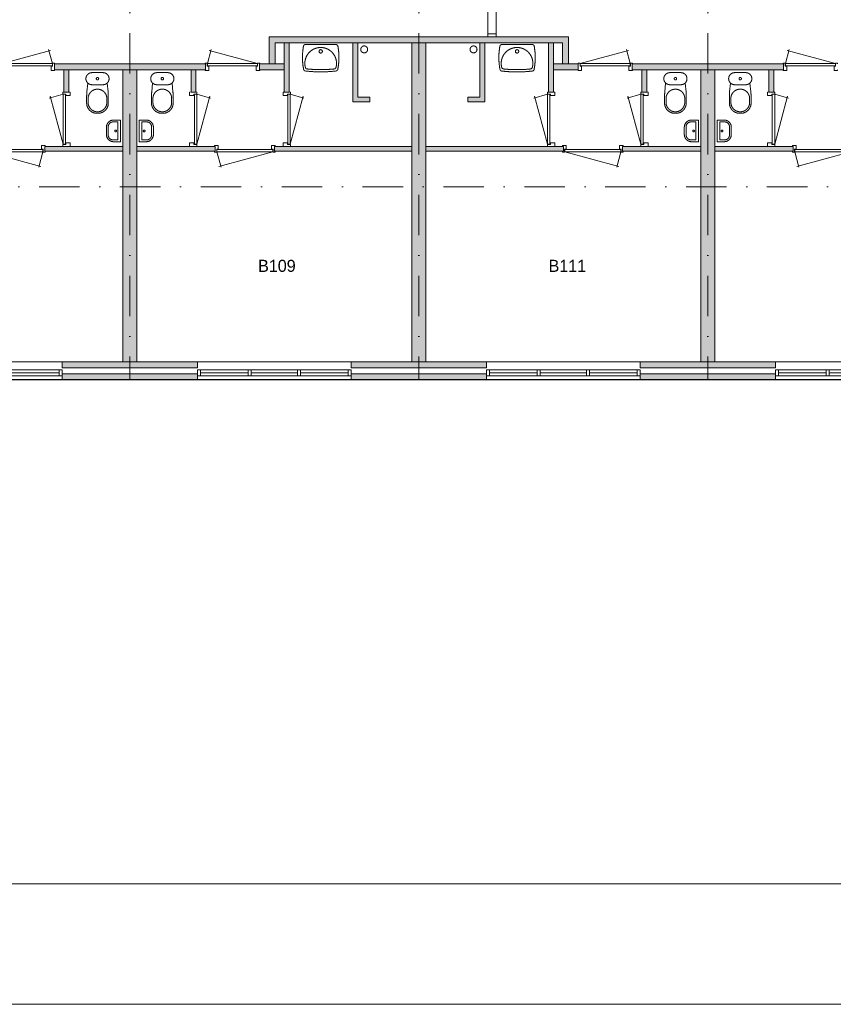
# Model space of a CAD drawing. Header units: millimetres. Extents: x 2152 to 87219, y -6247 to 53124.
# Tile 7 of 19: x 19903 to 33419, y -6247 to 10110. Entities that reach past the tile are written whole.
import ezdxf
from ezdxf.enums import TextEntityAlignment as Align
from ezdxf.xclip import XClip

# ---------------------------------------------------------------- set-up
doc = ezdxf.new("R2010")
doc.units = ezdxf.units.MM
doc.header["$PDMODE"] = 3
doc.header["$PDSIZE"] = 1
doc.linetypes.add('DGN4', pattern=[1343.35376, 671.67688, -335.83844, 0, -335.83844])
for name, color, linetype in [('1', 7, 'Continuous'), ('16', 7, 'Continuous'), ('17', 7, 'Continuous'), ('30', 7, 'Continuous'), ('31', 7, 'Continuous'), ('32', 7, 'Continuous'), ('33', 7, 'Continuous'), ('40', 7, 'Continuous'), ('48', 7, 'Continuous'), ('56', 7, 'Continuous'), ('58', 7, 'Continuous'), ('62', 7, 'Continuous')]:
    doc.layers.add(name, color=color, linetype=linetype)
doc.styles.add('dgn003', font='dgn003.shx')
doc.styles.get("Standard").update_dxf_attribs({"font": 'arial.ttf'})
doc.dimstyles.get("Standard").update_dxf_attribs({"dimtxt": 0.18, "dimasz": 0.18, "dimexe": 0.18, "dimexo": 0.0625, "dimgap": 0.09, "dimtad": 0, "dimtih": 1, "dimtoh": 1, "dimdec": 4, "dimzin": 0, "dimdsep": 46, "dimtxsty": 'Standard', "dimcen": 0.09, "dimadec": 0, "dimazin": 0, "dimtfac": 1, "dimtdec": 4, "dimtofl": 0, "dimtmove": 0, "dimatfit": 3, "dimfxl": 1, "dimtolj": 1, "dimtzin": 0, "dimarcsym": 0})

# ---------------------------------------------------------------- blocks, each defined once
blk = doc.blocks.new('A1')
at = {"layer": '1', "color": 1, "linetype": 'Continuous', "lineweight": 0}
blk.add_line((0, 0), (84100, 0), dxfattribs=at)
at = {"layer": '1', "color": 5, "linetype": 'Continuous', "lineweight": 0, "flags": 128}
blk.add_lwpolyline([(1000, 1000), (83100, 1000), (83100, 58400), (1000, 58400), (1000, 1000)], dxfattribs=at)
blk = doc.blocks.new('AnonymousCell56')
at = {"color": 1, "linetype": 'Continuous', "lineweight": 0}
blk.add_blockref('A1', (-42050, -29700), dxfattribs=at)
blk = doc.blocks.new('50E03_329_E01 - Default')
at = {"color": 1, "linetype": 'Continuous', "lineweight": 0}
blk.add_blockref('AnonymousCell56', (42050, 29700), dxfattribs=at)
blk = doc.blocks.new('CLOS022')
at = {"layer": '40', "color": 7, "linetype": 'Continuous', "lineweight": 0}
for p, q in [((-92, -220), (92, -220)), ((-155, -528), (-155, -436)), ((155, -528), (155, -436)), ((-1, -670), (1, -670))]:
    blk.add_line(p, q, dxfattribs=at)
at = {"layer": '40', "color": 7, "linetype": 'Continuous', "lineweight": 0, "flags": 128}
for points in [[(-176, -338), (-162, -192), (-162, -192, -0.674333), (-92, -20), (-92, -20), (92, -20), (92, -20, -0.674333), (162, -192), (162, -192), (176, -338), (176, -338, -0.023285), (180, -431), (180, -431), (180, -525), (180, -525, -0.414214), (10, -695), (10, -695), (-10, -695), (-10, -695, -0.414214), (-180, -525), (-180, -525), (-180, -431), (-180, -431, -0.023285), (-176, -338)], [(-155, -437, -0.917514), (155, -437)], [(155, -528, -0.917521), (-155, -528)]]:
    blk.add_lwpolyline(points, format="xyb", dxfattribs=at)
at = {"layer": '40', "color": 7, "linetype": 'Continuous', "lineweight": 0}
blk.add_circle((0, -120), 20, dxfattribs=at)
for centre, start, end in [((-92, -120), 225.9727, 270), ((92, -120), 270, 314.0273)]:
    blk.add_arc(centre, 100, start, end, dxfattribs=at)
blk = doc.blocks.new('FT012')
at = {"layer": '40', "color": 7, "linetype": 'Continuous', "lineweight": 0}
for p, q in [((-135, 180), (-20, 180)), ((-20, 180), (-20, -180)), ((-65, 149), (-65, -149)), ((-65, -149), (-144, -149))]:
    blk.add_line(p, q, dxfattribs=at)
at = {"layer": '40', "color": 7, "linetype": 'Continuous', "lineweight": 0, "flags": 128}
for points in [[(-255, 60, -0.414214), (-135, 180)], [(-224, 69, -0.414214), (-144, 149)]]:
    blk.add_lwpolyline(points, format="xyb", dxfattribs=at)
for points in [[(-255, -60), (-255, 60)], [(-224, -69), (-224, 69)], [(-144, 149), (-65, 149)], [(-20, -180), (-135, -180)]]:
    blk.add_lwpolyline(points, dxfattribs=at)
at = {"layer": '40', "color": 7, "linetype": 'Continuous', "lineweight": 0}
blk.add_circle((-101, -1), 15.1, dxfattribs=at)
for centre, radius in [((-135, -60), 120), ((-144, -69), 80)]:
    blk.add_arc(centre, radius, 180, 270, dxfattribs=at)
blk = doc.blocks.new('930L092')
at = {"layer": '33', "color": 1, "linetype": 'Continuous', "lineweight": 0}
for p, q in [((38, -98), (936.31, -338.7)), ((968, -98), (899.56, -353.44))]:
    blk.add_line(p, q, dxfattribs=at)
at = {"layer": '33', "color": 92, "linetype": 'Continuous', "lineweight": 13, "true_color": 0x00e100, "flags": 128}
for points in [[(0, -90), (0, -101), (35, -101), (35, -51), (60, -51), (60, 11), (0, 11), (0, 0)], [(1006, -90), (1006, -101), (971, -101), (971, -51), (946, -51), (946, 11), (1006, 11), (1006, 0)]]:
    blk.add_lwpolyline(points, dxfattribs=at)
at = {"layer": '33', "color": 2, "linetype": 'Continuous', "lineweight": 13, "true_color": 0xf0f000, "flags": 128}
blk.add_lwpolyline([(968, -98), (38, -98), (38, -58), (968, -58), (968, -98)], dxfattribs=at)
blk = doc.blocks.new('830R107')
at = {"layer": '33', "color": 1, "linetype": 'Continuous', "lineweight": 0}
for p, q in [((-108, -38), (-336.87, -99.32)), ((-108, -868), (-322.82, -66.28))]:
    blk.add_line(p, q, dxfattribs=at)
at = {"layer": '33', "color": 92, "linetype": 'Continuous', "lineweight": 13, "true_color": 0x00e100, "flags": 128}
for points in [[(-100, 0), (-111, 0), (-111, -35), (-61, -35), (-61, -60), (11, -60), (11, 0), (0, 0)], [(-100, -906), (-111, -906), (-111, -871), (-61, -871), (-61, -846), (11, -846), (11, -906), (0, -906)]]:
    blk.add_lwpolyline(points, dxfattribs=at)
at = {"layer": '33', "color": 2, "linetype": 'Continuous', "lineweight": 13, "true_color": 0xf0f000, "flags": 128}
blk.add_lwpolyline([(-108, -868), (-108, -38), (-68, -38), (-68, -868), (-108, -868)], dxfattribs=at)
blk = doc.blocks.new('830R108')
at = {"layer": '33', "color": 1, "linetype": 'Continuous', "lineweight": 0}
for p, q in [((-38, 108), (-99.32, 336.87)), ((-868, 108), (-66.28, 322.82))]:
    blk.add_line(p, q, dxfattribs=at)
at = {"layer": '33', "color": 92, "linetype": 'Continuous', "lineweight": 13, "true_color": 0x00e100, "flags": 128}
for points in [[(-906, 100), (-906, 111), (-871, 111), (-871, 61), (-846, 61), (-846, -11), (-906, -11), (-906, 0)], [(0, 100), (0, 111), (-35, 111), (-35, 61), (-60, 61), (-60, -11), (0, -11), (0, 0)]]:
    blk.add_lwpolyline(points, dxfattribs=at)
at = {"layer": '33', "color": 2, "linetype": 'Continuous', "lineweight": 13, "true_color": 0xf0f000, "flags": 128}
blk.add_lwpolyline([(-868, 108), (-38, 108), (-38, 68), (-868, 68), (-868, 108)], dxfattribs=at)
blk = doc.blocks.new('830R109')
at = {"layer": '33', "color": 1, "linetype": 'Continuous', "lineweight": 0}
for p, q in [((108, -38), (336.87, -99.32)), ((108, -868), (322.82, -66.28))]:
    blk.add_line(p, q, dxfattribs=at)
at = {"layer": '33', "color": 92, "linetype": 'Continuous', "lineweight": 13, "true_color": 0x00e100, "flags": 128}
for points in [[(100, 0), (111, 0), (111, -35), (61, -35), (61, -60), (-11, -60), (-11, 0), (0, 0)], [(100, -906), (111, -906), (111, -871), (61, -871), (61, -846), (-11, -846), (-11, -906), (0, -906)]]:
    blk.add_lwpolyline(points, dxfattribs=at)
at = {"layer": '33', "color": 2, "linetype": 'Continuous', "lineweight": 13, "true_color": 0xf0f000, "flags": 128}
blk.add_lwpolyline([(108, -868), (108, -38), (68, -38), (68, -868), (108, -868)], dxfattribs=at)
blk = doc.blocks.new('930L093')
at = {"layer": '33', "color": 1, "linetype": 'Continuous', "lineweight": 0}
for p, q in [((-968, -98), (-899.56, -353.44)), ((-38, -98), (-936.31, -338.7))]:
    blk.add_line(p, q, dxfattribs=at)
at = {"layer": '33', "color": 92, "linetype": 'Continuous', "lineweight": 13, "true_color": 0x00e100, "flags": 128}
for points in [[(-1006, -90), (-1006, -101), (-971, -101), (-971, -51), (-946, -51), (-946, 11), (-1006, 11), (-1006, 0)], [(0, -90), (0, -101), (-35, -101), (-35, -51), (-60, -51), (-60, 11), (0, 11), (0, 0)]]:
    blk.add_lwpolyline(points, dxfattribs=at)
at = {"layer": '33', "color": 2, "linetype": 'Continuous', "lineweight": 13, "true_color": 0xf0f000, "flags": 128}
blk.add_lwpolyline([(-968, -98), (-38, -98), (-38, -58), (-968, -58), (-968, -98)], dxfattribs=at)
blk = doc.blocks.new('830R1010')
at = {"layer": '33', "color": 1, "linetype": 'Continuous', "lineweight": 0}
for p, q in [((108, -38), (336.87, -99.32)), ((108, -868), (322.82, -66.28))]:
    blk.add_line(p, q, dxfattribs=at)
at = {"layer": '33', "color": 92, "linetype": 'Continuous', "lineweight": 13, "true_color": 0x00e100, "flags": 128}
for points in [[(100, 0), (111, 0), (111, -35), (61, -35), (61, -60), (-11, -60), (-11, 0), (0, 0)], [(100, -906), (111, -906), (111, -871), (61, -871), (61, -846), (-11, -846), (-11, -906), (0, -906)]]:
    blk.add_lwpolyline(points, dxfattribs=at)
at = {"layer": '33', "color": 2, "linetype": 'Continuous', "lineweight": 13, "true_color": 0xf0f000, "flags": 128}
blk.add_lwpolyline([(108, -868), (108, -38), (68, -38), (68, -868), (108, -868)], dxfattribs=at)
blk = doc.blocks.new('CLOS023')
at = {"layer": '40', "color": 7, "linetype": 'Continuous', "lineweight": 0}
for p, q in [((92, -220), (-93, -220)), ((-155, -528), (-155, -436)), ((155, -528), (155, -436)), ((1, -670), (-1, -670))]:
    blk.add_line(p, q, dxfattribs=at)
at = {"layer": '40', "color": 7, "linetype": 'Continuous', "lineweight": 0, "flags": 128}
for points in [[(176, -338), (162, -192), (162, -192, 0.674333), (92, -20), (92, -20), (-93, -20), (-93, -20, 0.674333), (-162, -192), (-162, -192), (-176, -338), (-176, -338, 0.023285), (-180, -431), (-180, -431), (-180, -525), (-180, -525, 0.414214), (-10, -695), (-10, -695), (10, -695), (10, -695, 0.414214), (180, -525), (180, -525), (180, -431), (180, -431, 0.023285), (176, -338)], [(-93, -220, -0.194504), (-162, -192)], [(162, -192, -0.194504), (92, -220)]]:
    blk.add_lwpolyline(points, format="xyb", dxfattribs=at)
at = {"layer": '40', "color": 7, "linetype": 'Continuous', "lineweight": 0}
blk.add_circle((0, -120), 20, dxfattribs=at)
for centre, start, end in [((0, -450), 4.9263, 175.0736), ((0, -514), 184.9259, 355.0741)]:
    blk.add_arc(centre, 156, start, end, dxfattribs=at)
blk = doc.blocks.new('FT013')
at = {"layer": '40', "color": 7, "linetype": 'Continuous', "lineweight": 0}
for p, q in [((135, 180), (20, 180)), ((20, 180), (20, -180)), ((65, 149), (65, -149)), ((65, -149), (144, -149))]:
    blk.add_line(p, q, dxfattribs=at)
at = {"layer": '40', "color": 7, "linetype": 'Continuous', "lineweight": 0, "flags": 128}
for points in [[(144, 149), (65, 149)], [(224, -69), (224, 69)], [(255, -60), (255, 60)], [(20, -180), (135, -180)]]:
    blk.add_lwpolyline(points, dxfattribs=at)
for points in [[(255, -60, -0.414214), (135, -180)], [(224, -69, -0.414214), (144, -149)]]:
    blk.add_lwpolyline(points, format="xyb", dxfattribs=at)
at = {"layer": '40', "color": 7, "linetype": 'Continuous', "lineweight": 0}
blk.add_circle((101, -1), 15.1, dxfattribs=at)
for centre, radius in [((135, 60), 120), ((144, 69), 80)]:
    blk.add_arc(centre, radius, 0, 90, dxfattribs=at)
blk = doc.blocks.new('WT013')
at = {"layer": '40', "color": 7, "linetype": 'Continuous', "lineweight": 0}
blk.add_line((253, -20), (-253, -20), dxfattribs=at)
at = {"layer": '40', "color": 7, "linetype": 'Continuous', "lineweight": 0, "flags": 128}
for points in [[(-284, -432, -0.090801), (-286, -47)], [(-286, -47, -0.363957), (-253, -20)], [(-254, -401, -1.30637), (254, -401)], [(253, -20, -0.363957), (286, -47)], [(286, -47, -0.090801), (284, -432)], [(-256, -459, -0.328769), (-284, -432)], [(256, -459, -0.059915), (-256, -459)], [(-226, -425, -0.309671), (-254, -401)], [(226, -425, -0.052773), (-226, -425)], [(254, -401, -0.309671), (226, -425)], [(284, -432, -0.328769), (256, -459)]]:
    blk.add_lwpolyline(points, format="xyb", dxfattribs=at)
at = {"layer": '40', "color": 7, "linetype": 'Continuous', "lineweight": 0}
blk.add_circle((0, -133), 28.1, dxfattribs=at)
blk = doc.blocks.new('830R1011')
at = {"layer": '33', "color": 1, "linetype": 'Continuous', "lineweight": 0}
for p, q in [((38, 108), (99.32, 336.87)), ((868, 108), (66.28, 322.82))]:
    blk.add_line(p, q, dxfattribs=at)
at = {"layer": '33', "color": 92, "linetype": 'Continuous', "lineweight": 13, "true_color": 0x00e100, "flags": 128}
for points in [[(0, 100), (0, 111), (35, 111), (35, 61), (60, 61), (60, -11), (0, -11), (0, 0)], [(906, 100), (906, 111), (871, 111), (871, 61), (846, 61), (846, -11), (906, -11), (906, 0)]]:
    blk.add_lwpolyline(points, dxfattribs=at)
at = {"layer": '33', "color": 2, "linetype": 'Continuous', "lineweight": 13, "true_color": 0xf0f000, "flags": 128}
blk.add_lwpolyline([(868, 108), (38, 108), (38, 68), (868, 68), (868, 108)], dxfattribs=at)
blk = doc.blocks.new('830R1012')
at = {"layer": '33', "color": 1, "linetype": 'Continuous', "lineweight": 0}
for p, q in [((-108, -38), (-336.87, -99.32)), ((-108, -868), (-322.82, -66.28))]:
    blk.add_line(p, q, dxfattribs=at)
at = {"layer": '33', "color": 92, "linetype": 'Continuous', "lineweight": 13, "true_color": 0x00e100, "flags": 128}
for points in [[(-100, 0), (-111, 0), (-111, -35), (-61, -35), (-61, -60), (11, -60), (11, 0), (0, 0)], [(-100, -906), (-111, -906), (-111, -871), (-61, -871), (-61, -846), (11, -846), (11, -906), (0, -906)]]:
    blk.add_lwpolyline(points, dxfattribs=at)
at = {"layer": '33', "color": 2, "linetype": 'Continuous', "lineweight": 13, "true_color": 0xf0f000, "flags": 128}
blk.add_lwpolyline([(-108, -868), (-108, -38), (-68, -38), (-68, -868), (-108, -868)], dxfattribs=at)
blk = doc.blocks.new('930L094')
at = {"layer": '33', "color": 1, "linetype": 'Continuous', "lineweight": 0}
for p, q in [((38, -98), (936.31, -338.7)), ((968, -98), (899.56, -353.44))]:
    blk.add_line(p, q, dxfattribs=at)
at = {"layer": '33', "color": 92, "linetype": 'Continuous', "lineweight": 13, "true_color": 0x00e100, "flags": 128}
for points in [[(0, -90), (0, -101), (35, -101), (35, -51), (60, -51), (60, 11), (0, 11), (0, 0)], [(1006, -90), (1006, -101), (971, -101), (971, -51), (946, -51), (946, 11), (1006, 11), (1006, 0)]]:
    blk.add_lwpolyline(points, dxfattribs=at)
at = {"layer": '33', "color": 2, "linetype": 'Continuous', "lineweight": 13, "true_color": 0xf0f000, "flags": 128}
blk.add_lwpolyline([(968, -98), (38, -98), (38, -58), (968, -58), (968, -98)], dxfattribs=at)
blk = doc.blocks.new('830R1013')
at = {"layer": '33', "color": 1, "linetype": 'Continuous', "lineweight": 0}
for p, q in [((-108, -38), (-336.87, -99.32)), ((-108, -868), (-322.82, -66.28))]:
    blk.add_line(p, q, dxfattribs=at)
at = {"layer": '33', "color": 92, "linetype": 'Continuous', "lineweight": 13, "true_color": 0x00e100, "flags": 128}
for points in [[(-100, 0), (-111, 0), (-111, -35), (-61, -35), (-61, -60), (11, -60), (11, 0), (0, 0)], [(-100, -906), (-111, -906), (-111, -871), (-61, -871), (-61, -846), (11, -846), (11, -906), (0, -906)]]:
    blk.add_lwpolyline(points, dxfattribs=at)
at = {"layer": '33', "color": 2, "linetype": 'Continuous', "lineweight": 13, "true_color": 0xf0f000, "flags": 128}
blk.add_lwpolyline([(-108, -868), (-108, -38), (-68, -38), (-68, -868), (-108, -868)], dxfattribs=at)
blk = doc.blocks.new('CLOS024')
at = {"layer": '40', "color": 7, "linetype": 'Continuous', "lineweight": 0}
for p, q in [((-92, -220), (92, -220)), ((-155, -528), (-155, -436)), ((155, -528), (155, -436)), ((-1, -670), (1, -670))]:
    blk.add_line(p, q, dxfattribs=at)
at = {"layer": '40', "color": 7, "linetype": 'Continuous', "lineweight": 0, "flags": 128}
for points in [[(-176, -338), (-162, -192), (-162, -192, -0.674333), (-92, -20), (-92, -20), (92, -20), (92, -20, -0.674333), (162, -192), (162, -192), (176, -338), (176, -338, -0.023285), (180, -431), (180, -431), (180, -525), (180, -525, -0.414214), (10, -695), (10, -695), (-10, -695), (-10, -695, -0.414214), (-180, -525), (-180, -525), (-180, -431), (-180, -431, -0.023285), (-176, -338)], [(-155, -437, -0.917514), (155, -437)], [(155, -528, -0.917521), (-155, -528)]]:
    blk.add_lwpolyline(points, format="xyb", dxfattribs=at)
at = {"layer": '40', "color": 7, "linetype": 'Continuous', "lineweight": 0}
blk.add_circle((0, -120), 20, dxfattribs=at)
for centre, start, end in [((-92, -120), 225.9727, 270), ((92, -120), 270, 314.0273)]:
    blk.add_arc(centre, 100, start, end, dxfattribs=at)
blk = doc.blocks.new('FT014')
at = {"layer": '40', "color": 7, "linetype": 'Continuous', "lineweight": 0}
for p, q in [((-135, 180), (-20, 180)), ((-20, 180), (-20, -180)), ((-65, 149), (-65, -149)), ((-65, -149), (-144, -149))]:
    blk.add_line(p, q, dxfattribs=at)
at = {"layer": '40', "color": 7, "linetype": 'Continuous', "lineweight": 0, "flags": 128}
for points in [[(-255, 60, -0.414214), (-135, 180)], [(-224, 69, -0.414214), (-144, 149)]]:
    blk.add_lwpolyline(points, format="xyb", dxfattribs=at)
for points in [[(-255, -60), (-255, 60)], [(-224, -69), (-224, 69)], [(-144, 149), (-65, 149)], [(-20, -180), (-135, -180)]]:
    blk.add_lwpolyline(points, dxfattribs=at)
at = {"layer": '40', "color": 7, "linetype": 'Continuous', "lineweight": 0}
blk.add_circle((-101, -1), 15.1, dxfattribs=at)
for centre, radius in [((-135, -60), 120), ((-144, -69), 80)]:
    blk.add_arc(centre, radius, 180, 270, dxfattribs=at)
blk = doc.blocks.new('WT014')
at = {"layer": '40', "color": 7, "linetype": 'Continuous', "lineweight": 0}
blk.add_line((-253, -20), (253, -20), dxfattribs=at)
blk.add_circle((0, -133), 28.1, dxfattribs=at)
for centre, radius, start, end in [((766, -236), 1068, 169.7983, 190.5514), ((-253, -53), 33, 90, 169.9973), ((0, -332), 263, 344.8667, 195.1333), ((253, -53), 33, 10.0027, 90), ((-766, -236), 1068, 349.4486, 10.2017), ((-252, -426), 33, 190.3455, 263.1425), ((0, 1669), 2144, 263.1425, 276.8575), ((-222, -392), 33, 195.1333, 263.9582), ((0, 1707), 2144, 263.9582, 276.0418), ((222, -392), 33, 276.0418, 344.8667), ((252, -426), 33, 276.8575, 349.6545)]:
    blk.add_arc(centre, radius, start, end, dxfattribs=at)
blk = doc.blocks.new('830R1014')
at = {"layer": '33', "color": 1, "linetype": 'Continuous', "lineweight": 0}
for p, q in [((-38, 108), (-99.32, 336.87)), ((-868, 108), (-66.28, 322.82))]:
    blk.add_line(p, q, dxfattribs=at)
at = {"layer": '33', "color": 92, "linetype": 'Continuous', "lineweight": 13, "true_color": 0x00e100, "flags": 128}
for points in [[(-906, 100), (-906, 111), (-871, 111), (-871, 61), (-846, 61), (-846, -11), (-906, -11), (-906, 0)], [(0, 100), (0, 111), (-35, 111), (-35, 61), (-60, 61), (-60, -11), (0, -11), (0, 0)]]:
    blk.add_lwpolyline(points, dxfattribs=at)
at = {"layer": '33', "color": 2, "linetype": 'Continuous', "lineweight": 13, "true_color": 0xf0f000, "flags": 128}
blk.add_lwpolyline([(-868, 108), (-38, 108), (-38, 68), (-868, 68), (-868, 108)], dxfattribs=at)
blk = doc.blocks.new('930L096')
at = {"layer": '33', "color": 1, "linetype": 'Continuous', "lineweight": 0}
for p, q in [((-968, -98), (-899.56, -353.44)), ((-38, -98), (-936.31, -338.7))]:
    blk.add_line(p, q, dxfattribs=at)
at = {"layer": '33', "color": 92, "linetype": 'Continuous', "lineweight": 13, "true_color": 0x00e100, "flags": 128}
for points in [[(-1006, -90), (-1006, -101), (-971, -101), (-971, -51), (-946, -51), (-946, 11), (-1006, 11), (-1006, 0)], [(0, -90), (0, -101), (-35, -101), (-35, -51), (-60, -51), (-60, 11), (0, 11), (0, 0)]]:
    blk.add_lwpolyline(points, dxfattribs=at)
at = {"layer": '33', "color": 2, "linetype": 'Continuous', "lineweight": 13, "true_color": 0xf0f000, "flags": 128}
blk.add_lwpolyline([(-968, -98), (-38, -98), (-38, -58), (-968, -58), (-968, -98)], dxfattribs=at)
blk = doc.blocks.new('CLOS026')
at = {"layer": '40', "color": 7, "linetype": 'Continuous', "lineweight": 0}
for p, q in [((92, -220), (-93, -220)), ((-155, -528), (-155, -436)), ((155, -528), (155, -436)), ((1, -670), (-1, -670))]:
    blk.add_line(p, q, dxfattribs=at)
at = {"layer": '40', "color": 7, "linetype": 'Continuous', "lineweight": 0, "flags": 128}
for points in [[(176, -338), (162, -192), (162, -192, 0.674333), (92, -20), (92, -20), (-93, -20), (-93, -20, 0.674333), (-162, -192), (-162, -192), (-176, -338), (-176, -338, 0.023285), (-180, -431), (-180, -431), (-180, -525), (-180, -525, 0.414214), (-10, -695), (-10, -695), (10, -695), (10, -695, 0.414214), (180, -525), (180, -525), (180, -431), (180, -431, 0.023285), (176, -338)], [(-93, -220, -0.194504), (-162, -192)], [(162, -192, -0.194504), (92, -220)]]:
    blk.add_lwpolyline(points, format="xyb", dxfattribs=at)
at = {"layer": '40', "color": 7, "linetype": 'Continuous', "lineweight": 0}
blk.add_circle((0, -120), 20, dxfattribs=at)
for centre, start, end in [((0, -450), 4.9263, 175.0736), ((0, -514), 184.9259, 355.0741)]:
    blk.add_arc(centre, 156, start, end, dxfattribs=at)
blk = doc.blocks.new('830R1019')
at = {"layer": '33', "color": 1, "linetype": 'Continuous', "lineweight": 0}
for p, q in [((38, 108), (99.32, 336.87)), ((868, 108), (66.28, 322.82))]:
    blk.add_line(p, q, dxfattribs=at)
at = {"layer": '33', "color": 92, "linetype": 'Continuous', "lineweight": 13, "true_color": 0x00e100, "flags": 128}
for points in [[(0, 100), (0, 111), (35, 111), (35, 61), (60, 61), (60, -11), (0, -11), (0, 0)], [(906, 100), (906, 111), (871, 111), (871, 61), (846, 61), (846, -11), (906, -11), (906, 0)]]:
    blk.add_lwpolyline(points, dxfattribs=at)
at = {"layer": '33', "color": 2, "linetype": 'Continuous', "lineweight": 13, "true_color": 0xf0f000, "flags": 128}
blk.add_lwpolyline([(868, 108), (38, 108), (38, 68), (868, 68), (868, 108)], dxfattribs=at)
blk = doc.blocks.new('830R1020')
at = {"layer": '33', "color": 1, "linetype": 'Continuous', "lineweight": 0}
for p, q in [((108, -38), (336.87, -99.32)), ((108, -868), (322.82, -66.28))]:
    blk.add_line(p, q, dxfattribs=at)
at = {"layer": '33', "color": 92, "linetype": 'Continuous', "lineweight": 13, "true_color": 0x00e100, "flags": 128}
for points in [[(100, 0), (111, 0), (111, -35), (61, -35), (61, -60), (-11, -60), (-11, 0), (0, 0)], [(100, -906), (111, -906), (111, -871), (61, -871), (61, -846), (-11, -846), (-11, -906), (0, -906)]]:
    blk.add_lwpolyline(points, dxfattribs=at)
at = {"layer": '33', "color": 2, "linetype": 'Continuous', "lineweight": 13, "true_color": 0xf0f000, "flags": 128}
blk.add_lwpolyline([(108, -868), (108, -38), (68, -38), (68, -868), (108, -868)], dxfattribs=at)
blk = doc.blocks.new('FT016')
at = {"layer": '40', "color": 7, "linetype": 'Continuous', "lineweight": 0}
for p, q in [((135, 180), (20, 180)), ((20, 180), (20, -180)), ((65, 149), (65, -149)), ((65, -149), (144, -149))]:
    blk.add_line(p, q, dxfattribs=at)
at = {"layer": '40', "color": 7, "linetype": 'Continuous', "lineweight": 0, "flags": 128}
for points in [[(144, 149), (65, 149)], [(224, -69), (224, 69)], [(255, -60), (255, 60)], [(20, -180), (135, -180)]]:
    blk.add_lwpolyline(points, dxfattribs=at)
for points in [[(255, -60, -0.414214), (135, -180)], [(224, -69, -0.414214), (144, -149)]]:
    blk.add_lwpolyline(points, format="xyb", dxfattribs=at)
at = {"layer": '40', "color": 7, "linetype": 'Continuous', "lineweight": 0}
blk.add_circle((101, -1), 15.1, dxfattribs=at)
for centre, radius in [((135, 60), 120), ((144, 69), 80)]:
    blk.add_arc(centre, radius, 0, 90, dxfattribs=at)
blk = doc.blocks.new('_DotSmall')
at = {"color": 0, "linetype": 'ByBlock', "const_width": 0.5}
blk.add_lwpolyline([(-0.0625, 0, 1), (0.0625, 0, 1)], format="xyb", close=True, dxfattribs=at)
blk = doc.blocks.new('*D13326')
at = {"layer": '58', "color": 3, "linetype": 'Continuous', "lineweight": 0, "transparency": 16777216}
for p, q in [((13731, 1859), (12651, 1859)), ((13961, 1859), (13731, 1859)), ((13961, 1859), (15041, 1859))]:
    blk.add_line(p, q, dxfattribs=at)
at = {"layer": 'Defpoints', "color": 0, "linetype": 'Continuous', "transparency": 16777216}
for p in [(13731, 4984), (13961, 4984), (13731, 1859)]:
    blk.add_point(p, dxfattribs=at)
at = {"layer": '58', "color": 3, "linetype": 'Continuous', "lineweight": 0, "transparency": 16777216, "xscale": 1080, "yscale": 1080, "zscale": 1080}
blk.add_blockref('_DotSmall', (13731, 1859), dxfattribs=at)
at = {"layer": '58', "color": 3, "linetype": 'Continuous', "lineweight": 0, "transparency": 16777216, "xscale": 1080, "yscale": 1080, "zscale": 1080, "rotation": 180}
blk.add_blockref('_DotSmall', (13961, 1859), dxfattribs=at)
at = {"layer": '58', "color": 3, "linetype": 'Continuous', "lineweight": 0, "transparency": 16777216, "insert": (13846, 2061), "char_height": 200, "attachment_point": 5, "style": 'dgn003'}
blk.add_mtext('\\A1;230', dxfattribs=at)
blk = doc.blocks.new('*D13328')
at = {"layer": '58', "color": 3, "linetype": 'Continuous', "lineweight": 0, "transparency": 16777216}
for p, q in [((18528, 1859), (17448, 1859)), ((18758, 1859), (18528, 1859)), ((18758, 1859), (19838, 1859))]:
    blk.add_line(p, q, dxfattribs=at)
at = {"layer": 'Defpoints', "color": 0, "linetype": 'Continuous', "transparency": 16777216}
for p in [(18528, 4984), (18758, 4984), (18528, 1859)]:
    blk.add_point(p, dxfattribs=at)
at = {"layer": '58', "color": 3, "linetype": 'Continuous', "lineweight": 0, "transparency": 16777216, "xscale": 1080, "yscale": 1080, "zscale": 1080}
blk.add_blockref('_DotSmall', (18528, 1859), dxfattribs=at)
at = {"layer": '58', "color": 3, "linetype": 'Continuous', "lineweight": 0, "transparency": 16777216, "xscale": 1080, "yscale": 1080, "zscale": 1080, "rotation": 180}
blk.add_blockref('_DotSmall', (18758, 1859), dxfattribs=at)
at = {"layer": '58', "color": 3, "linetype": 'Continuous', "lineweight": 0, "transparency": 16777216, "insert": (18643, 2061), "char_height": 200, "attachment_point": 5, "style": 'dgn003'}
blk.add_mtext('\\A1;230', dxfattribs=at)
blk = doc.blocks.new('*D13330')
at = {"layer": '58', "color": 3, "linetype": 'Continuous', "lineweight": 0, "transparency": 16777216}
for p, q in [((23326, 1859), (22246, 1859)), ((23556, 1859), (23326, 1859)), ((23556, 1859), (24636, 1859))]:
    blk.add_line(p, q, dxfattribs=at)
at = {"layer": 'Defpoints', "color": 0, "linetype": 'Continuous', "transparency": 16777216}
for p in [(23326, 4984), (23556, 4984), (23326, 1859)]:
    blk.add_point(p, dxfattribs=at)
at = {"layer": '58', "color": 3, "linetype": 'Continuous', "lineweight": 0, "transparency": 16777216, "xscale": 1080, "yscale": 1080, "zscale": 1080}
blk.add_blockref('_DotSmall', (23326, 1859), dxfattribs=at)
at = {"layer": '58', "color": 3, "linetype": 'Continuous', "lineweight": 0, "transparency": 16777216, "xscale": 1080, "yscale": 1080, "zscale": 1080, "rotation": 180}
blk.add_blockref('_DotSmall', (23556, 1859), dxfattribs=at)
at = {"layer": '58', "color": 3, "linetype": 'Continuous', "lineweight": 0, "transparency": 16777216, "insert": (23441, 2061), "char_height": 200, "attachment_point": 5, "style": 'dgn003'}
blk.add_mtext('\\A1;230', dxfattribs=at)
blk = doc.blocks.new('A3')
at = {"layer": '1', "color": 1, "linetype": 'Continuous', "lineweight": 0}
blk.add_line((0, 0), (83959.61, 0), dxfattribs=at)
at = {"layer": '1', "color": 5, "linetype": 'Continuous', "lineweight": 0, "flags": 128}
blk.add_lwpolyline([(1999.05, 1999.03), (81960.57, 1999.03), (81960.57, 57372.39), (1999.05, 57372.39), (1999.05, 1999.03)], dxfattribs=at)
blk = doc.blocks.new('AnonymousCell54')
at = {"color": 1, "linetype": 'Continuous', "lineweight": 0}
blk.add_blockref('A3', (-41980, -29686), dxfattribs=at)
blk = doc.blocks.new('50E03_329_B01 - Default')
at = {"layer": '16'}
for points in [[(12724.76, 4784.49), (14974.76, 4784.49), (14974.76, 4684.49), (12724.76, 4684.49)], [(17524.76, 4784.49), (19774.76, 4784.49), (19774.76, 4684.49), (17524.76, 4684.49)], [(22324.76, 4784.49), (24574.76, 4784.49), (24574.76, 4684.49), (22324.76, 4684.49)]]:
    blk.add_hatch(color=7, dxfattribs=at).paths.add_polyline_path(points)
at = {"layer": '62'}
for color, points in [(7, [(18649.76, 10384.49), (18649.76, 10284.49), (16264.76, 10284.49), (16264.76, 9934.49), (16164.76, 9934.49), (16164.76, 10384.49)]), (7, [(18649.76, 10384.49), (18649.76, 10284.49), (21034.76, 10284.49), (21034.76, 9934.49), (21134.76, 9934.49), (21134.76, 10384.49)]), (9, [(16494.76, 9464.49), (16414.76, 9464.49), (16414.76, 10284.49), (16494.76, 10284.49)]), (9, [(17834.76, 9384.49), (17834.76, 9304.49), (17554.76, 9304.49), (17554.76, 10284.49), (17634.76, 10284.49), (17634.76, 9384.49)]), (9, [(18534.76, 10284.49), (18764.76, 10284.49), (18764.76, 4984.49), (18534.76, 4984.49)]), (9, [(19464.76, 9384.49), (19464.76, 9304.49), (19744.76, 9304.49), (19744.76, 10284.49), (19664.76, 10284.49), (19664.76, 9384.49)]), (9, [(20804.76, 9464.49), (20884.76, 9464.49), (20884.76, 10284.49), (20804.76, 10284.49)]), (7, [(12594.76, 9834.49), (13849.76, 9834.49), (13849.76, 9934.49), (12594.76, 9934.49)]), (9, [(12754.76, 9464.49), (12834.76, 9464.49), (12834.76, 9834.49), (12754.76, 9834.49)]), (9, [(13734.76, 9834.49), (13964.76, 9834.49), (13964.76, 4984.49), (13734.76, 4984.49)]), (7, [(15104.76, 9834.49), (13849.76, 9834.49), (13849.76, 9934.49), (15104.76, 9934.49)]), (9, [(14944.76, 9464.49), (14864.76, 9464.49), (14864.76, 9834.49), (14944.76, 9834.49)]), (7, [(16414.76, 9834.49), (16004.76, 9834.49), (16004.76, 9934.49), (16414.76, 9934.49)]), (7, [(20884.76, 9834.49), (21294.76, 9834.49), (21294.76, 9934.49), (20884.76, 9934.49)]), (7, [(22194.76, 9834.49), (23449.76, 9834.49), (23449.76, 9934.49), (22194.76, 9934.49)]), (9, [(22354.76, 9464.49), (22434.76, 9464.49), (22434.76, 9834.49), (22354.76, 9834.49)]), (9, [(23334.76, 9834.49), (23564.76, 9834.49), (23564.76, 4984.49), (23334.76, 4984.49)]), (7, [(24704.76, 9834.49), (23449.76, 9834.49), (23449.76, 9934.49), (24704.76, 9934.49)]), (9, [(24544.76, 9464.49), (24464.76, 9464.49), (24464.76, 9834.49), (24544.76, 9834.49)]), (9, [(12434.76, 8564.49), (13734.76, 8564.49), (13734.76, 8484.49), (12434.76, 8484.49)]), (9, [(15264.76, 8564.49), (13964.76, 8564.49), (13964.76, 8484.49), (15264.76, 8484.49)]), (9, [(18534.76, 8564.49), (16249.76, 8564.49), (16249.76, 8484.49), (18534.76, 8484.49)]), (9, [(18764.76, 8564.49), (21049.76, 8564.49), (21049.76, 8484.49), (18764.76, 8484.49)]), (9, [(22034.76, 8564.49), (23334.76, 8564.49), (23334.76, 8484.49), (22034.76, 8484.49)]), (9, [(24864.76, 8564.49), (23564.76, 8564.49), (23564.76, 8484.49), (24864.76, 8484.49)]), (9, [(12724.76, 4984.49), (14974.76, 4984.49), (14974.76, 4884.49), (12724.76, 4884.49)]), (9, [(17524.76, 4984.49), (19774.76, 4984.49), (19774.76, 4884.49), (17524.76, 4884.49)]), (9, [(22324.76, 4984.49), (24574.76, 4984.49), (24574.76, 4884.49), (22324.76, 4884.49)])]:
    blk.add_hatch(color=color, dxfattribs=at).paths.add_polyline_path(points)
at = {"layer": '16', "color": 92, "linetype": 'Continuous', "lineweight": 0, "true_color": 0x00e100, "flags": 128}
for points in [[(18649.76, 10384.49), (16164.76, 10384.49), (16164.76, 9934.49), (16264.76, 9934.49), (16264.76, 10284.49), (18649.76, 10284.49), (18649.76, 10384.49)], [(18649.76, 10384.49), (21134.76, 10384.49), (21134.76, 9934.49), (21034.76, 9934.49), (21034.76, 10284.49), (18649.76, 10284.49), (18649.76, 10384.49)], [(16494.76, 10284.49), (16414.76, 10284.49), (16414.76, 9464.49), (16494.76, 9464.49), (16494.76, 10284.49)], [(17634.76, 10284.49), (17634.76, 9384.49), (17834.76, 9384.49), (17834.76, 9304.49), (17554.76, 9304.49), (17554.76, 10284.49), (17634.76, 10284.49)], [(19664.76, 10284.49), (19664.76, 9384.49), (19464.76, 9384.49), (19464.76, 9304.49), (19744.76, 9304.49), (19744.76, 10284.49), (19664.76, 10284.49)], [(20804.76, 10284.49), (20884.76, 10284.49), (20884.76, 9464.49), (20804.76, 9464.49), (20804.76, 10284.49)], [(12594.76, 9934.49), (13849.76, 9934.49), (13849.76, 9834.49), (12594.76, 9834.49), (12594.76, 9934.49)], [(12754.76, 9834.49), (12834.76, 9834.49), (12834.76, 9464.49), (12754.76, 9464.49), (12754.76, 9834.49)], [(15104.76, 9934.49), (13849.76, 9934.49), (13849.76, 9834.49), (15104.76, 9834.49), (15104.76, 9934.49)], [(14944.76, 9834.49), (14864.76, 9834.49), (14864.76, 9464.49), (14944.76, 9464.49), (14944.76, 9834.49)], [(16414.76, 9934.49), (16004.76, 9934.49), (16004.76, 9834.49), (16414.76, 9834.49), (16414.76, 9934.49)], [(20884.76, 9934.49), (21294.76, 9934.49), (21294.76, 9834.49), (20884.76, 9834.49), (20884.76, 9934.49)], [(22194.76, 9934.49), (23449.76, 9934.49), (23449.76, 9834.49), (22194.76, 9834.49), (22194.76, 9934.49)], [(22354.76, 9834.49), (22434.76, 9834.49), (22434.76, 9464.49), (22354.76, 9464.49), (22354.76, 9834.49)], [(24704.76, 9934.49), (23449.76, 9934.49), (23449.76, 9834.49), (24704.76, 9834.49), (24704.76, 9934.49)], [(24544.76, 9834.49), (24464.76, 9834.49), (24464.76, 9464.49), (24544.76, 9464.49), (24544.76, 9834.49)], [(13734.76, 8564.49), (12434.76, 8564.49), (12434.76, 8484.49), (13734.76, 8484.49), (13734.76, 8564.49)], [(13964.76, 8564.49), (15264.76, 8564.49), (15264.76, 8484.49), (13964.76, 8484.49), (13964.76, 8564.49)], [(16249.76, 8564.49), (18534.76, 8564.49), (18534.76, 8484.49), (16249.76, 8484.49), (16249.76, 8564.49)], [(21049.76, 8564.49), (18764.76, 8564.49), (18764.76, 8484.49), (21049.76, 8484.49), (21049.76, 8564.49)], [(23334.76, 8564.49), (22034.76, 8564.49), (22034.76, 8484.49), (23334.76, 8484.49), (23334.76, 8564.49)], [(23564.76, 8564.49), (24864.76, 8564.49), (24864.76, 8484.49), (23564.76, 8484.49), (23564.76, 8564.49)], [(12724.76, 4984.49), (14974.76, 4984.49), (14974.76, 4884.49), (12724.76, 4884.49), (12724.76, 4984.49)], [(17524.76, 4984.49), (19774.76, 4984.49), (19774.76, 4884.49), (17524.76, 4884.49), (17524.76, 4984.49)], [(22324.76, 4984.49), (24574.76, 4984.49), (24574.76, 4884.49), (22324.76, 4884.49), (22324.76, 4984.49)], [(12724.76, 4784.49), (14974.76, 4784.49), (14974.76, 4684.49), (12724.76, 4684.49), (12724.76, 4784.49)], [(17524.76, 4784.49), (19774.76, 4784.49), (19774.76, 4684.49), (17524.76, 4684.49), (17524.76, 4784.49)], [(22324.76, 4784.49), (24574.76, 4784.49), (24574.76, 4684.49), (22324.76, 4684.49), (22324.76, 4784.49)]]:
    blk.add_lwpolyline(points, dxfattribs=at)
at = {"layer": '16', "color": 7, "linetype": 'Continuous', "lineweight": 0, "flags": 128}
for points in [[(12724.76, 4784.49), (14974.76, 4784.49), (14974.76, 4684.49), (12724.76, 4684.49), (12724.76, 4784.49)], [(17524.76, 4784.49), (19774.76, 4784.49), (19774.76, 4684.49), (17524.76, 4684.49), (17524.76, 4784.49)], [(22324.76, 4784.49), (24574.76, 4784.49), (24574.76, 4684.49), (22324.76, 4684.49), (22324.76, 4784.49)]]:
    blk.add_lwpolyline(points, dxfattribs=at)
at = {"layer": '17', "color": 92, "linetype": 'Continuous', "lineweight": 0, "true_color": 0x00e100, "flags": 128}
for points in [[(18534.76, 10284.49), (18764.76, 10284.49), (18764.76, 4984.49), (18534.76, 4984.49), (18534.76, 10284.49)], [(13964.76, 9834.49), (13734.76, 9834.49), (13734.76, 4984.49), (13964.76, 4984.49), (13964.76, 9834.49)], [(23334.76, 9834.49), (23564.76, 9834.49), (23564.76, 4984.49), (23334.76, 4984.49), (23334.76, 9834.49)]]:
    blk.add_lwpolyline(points, dxfattribs=at)
at = {"layer": '30', "color": 3, "linetype": 'Continuous', "lineweight": 0}
for p, q in [((10174.76, 4984.49), (12724.76, 4984.49)), ((17524.76, 4984.49), (14974.76, 4984.49)), ((19774.76, 4984.49), (22324.76, 4984.49)), ((27124.76, 4984.49), (24574.76, 4984.49))]:
    blk.add_line(p, q, dxfattribs=at)
at = {"layer": '31', "color": 3, "linetype": 'Continuous', "lineweight": 0}
for p, q in [((19794.76, 10384.49), (19794.76, 11984.49)), ((19934.76, 10384.49), (19934.76, 11984.49))]:
    blk.add_line(p, q, dxfattribs=at)
at = {"layer": '32', "color": 3, "linetype": 'Continuous', "lineweight": 0}
for p, q in [((12674.76, 4854.49), (10224.76, 4854.49)), ((10224.76, 4754.49), (12724.76, 4754.49)), ((11883.1, 4804.49), (12674.76, 4804.49)), ((17474.76, 4754.49), (14974.76, 4754.49)), ((15024.76, 4854.49), (17474.76, 4854.49)), ((15816.42, 4804.49), (15024.76, 4804.49)), ((16633.09, 4804.49), (15866.42, 4804.49)), ((17474.76, 4804.49), (16683.09, 4804.49)), ((17474.76, 4854.49), (17474.76, 4754.49)), ((22274.76, 4854.49), (19824.76, 4854.49)), ((19824.76, 4854.49), (19824.76, 4754.49)), ((19824.76, 4804.49), (20616.43, 4804.49)), ((19824.76, 4754.49), (22324.76, 4754.49)), ((20666.43, 4804.49), (21433.1, 4804.49)), ((21483.1, 4804.49), (22274.76, 4804.49)), ((27074.76, 4754.49), (24574.76, 4754.49)), ((24624.76, 4854.49), (27074.76, 4854.49)), ((25416.42, 4804.49), (24624.76, 4804.49)), ((26233.09, 4804.49), (25466.42, 4804.49))]:
    blk.add_line(p, q, dxfattribs=at)
at = {"layer": '32', "color": 3, "linetype": 'Continuous', "lineweight": 0, "flags": 128}
for points in [[(19794.76, 10384.49), (19794.76, 10434.49), (19933.76, 10434.49), (19933.76, 10384.49), (19794.76, 10384.49)], [(12674.76, 4754.49), (12724.76, 4754.49), (12724.76, 4854.49), (12674.76, 4854.49), (12674.76, 4754.49)], [(15024.76, 4754.49), (14974.76, 4754.49), (14974.76, 4854.49), (15024.76, 4854.49), (15024.76, 4754.49)], [(15866.42, 4754.49), (15816.42, 4754.49), (15816.42, 4854.49), (15866.42, 4854.49), (15866.42, 4754.49)], [(16683.09, 4754.49), (16633.09, 4754.49), (16633.09, 4854.49), (16683.09, 4854.49), (16683.09, 4754.49)], [(17524.76, 4754.49), (17474.76, 4754.49), (17474.76, 4854.49), (17524.76, 4854.49), (17524.76, 4754.49)], [(19774.76, 4754.49), (19824.76, 4754.49), (19824.76, 4854.49), (19774.76, 4854.49), (19774.76, 4754.49)], [(20616.43, 4754.49), (20666.43, 4754.49), (20666.43, 4854.49), (20616.43, 4854.49), (20616.43, 4754.49)], [(21433.1, 4754.49), (21483.1, 4754.49), (21483.1, 4854.49), (21433.1, 4854.49), (21433.1, 4754.49)], [(22274.76, 4754.49), (22324.76, 4754.49), (22324.76, 4854.49), (22274.76, 4854.49), (22274.76, 4754.49)], [(24624.76, 4754.49), (24574.76, 4754.49), (24574.76, 4854.49), (24624.76, 4854.49), (24624.76, 4754.49)], [(25466.42, 4754.49), (25416.42, 4754.49), (25416.42, 4854.49), (25466.42, 4854.49), (25466.42, 4754.49)]]:
    blk.add_lwpolyline(points, dxfattribs=at)
at = {"layer": '40', "color": 3, "linetype": 'Continuous', "lineweight": 0}
for centre in [(17741.52, 10175.89), (19558, 10175.89)]:
    blk.add_circle(centre, 57.46, dxfattribs=at)
at = {"layer": '56', "color": 3, "linetype": 'DGN4', "lineweight": 0}
for p, q in [((13849.76, 55989.76), (13849.76, 547.85)), ((18649.76, 55989.76), (18649.76, 547.85)), ((23449.76, 55989.76), (23449.76, 547.85)), ((52180.43, 7892.77), (-3616.95, 7892.77))]:
    blk.add_line(p, q, dxfattribs=at)
at = {"layer": '62', "color": 7, "linetype": 'Continuous', "lineweight": 0, "flags": 128}
for points in [[(18649.76, 10384.49), (18649.76, 10284.49), (16264.76, 10284.49), (16264.76, 9934.49), (16164.76, 9934.49), (16164.76, 10384.49), (18649.76, 10384.49)], [(18649.76, 10384.49), (18649.76, 10284.49), (21034.76, 10284.49), (21034.76, 9934.49), (21134.76, 9934.49), (21134.76, 10384.49), (18649.76, 10384.49)], [(12594.76, 9834.49), (13849.76, 9834.49), (13849.76, 9934.49), (12594.76, 9934.49), (12594.76, 9834.49)], [(15104.76, 9834.49), (13849.76, 9834.49), (13849.76, 9934.49), (15104.76, 9934.49), (15104.76, 9834.49)], [(16414.76, 9834.49), (16004.76, 9834.49), (16004.76, 9934.49), (16414.76, 9934.49), (16414.76, 9834.49)], [(20884.76, 9834.49), (21294.76, 9834.49), (21294.76, 9934.49), (20884.76, 9934.49), (20884.76, 9834.49)], [(22194.76, 9834.49), (23449.76, 9834.49), (23449.76, 9934.49), (22194.76, 9934.49), (22194.76, 9834.49)], [(24704.76, 9834.49), (23449.76, 9834.49), (23449.76, 9934.49), (24704.76, 9934.49), (24704.76, 9834.49)]]:
    blk.add_lwpolyline(points, dxfattribs=at)
at = {"layer": '62', "color": 9, "linetype": 'Continuous', "lineweight": 0, "flags": 128}
for points in [[(16494.76, 9464.49), (16414.76, 9464.49), (16414.76, 10284.49), (16494.76, 10284.49), (16494.76, 9464.49)], [(17834.76, 9384.49), (17834.76, 9304.49), (17554.76, 9304.49), (17554.76, 10284.49), (17634.76, 10284.49), (17634.76, 9384.49), (17834.76, 9384.49)], [(18534.76, 10284.49), (18764.76, 10284.49), (18764.76, 4984.49), (18534.76, 4984.49), (18534.76, 10284.49)], [(19464.76, 9384.49), (19464.76, 9304.49), (19744.76, 9304.49), (19744.76, 10284.49), (19664.76, 10284.49), (19664.76, 9384.49), (19464.76, 9384.49)], [(20804.76, 9464.49), (20884.76, 9464.49), (20884.76, 10284.49), (20804.76, 10284.49), (20804.76, 9464.49)], [(12754.76, 9464.49), (12834.76, 9464.49), (12834.76, 9834.49), (12754.76, 9834.49), (12754.76, 9464.49)], [(13734.76, 9834.49), (13964.76, 9834.49), (13964.76, 4984.49), (13734.76, 4984.49), (13734.76, 9834.49)], [(14944.76, 9464.49), (14864.76, 9464.49), (14864.76, 9834.49), (14944.76, 9834.49), (14944.76, 9464.49)], [(22354.76, 9464.49), (22434.76, 9464.49), (22434.76, 9834.49), (22354.76, 9834.49), (22354.76, 9464.49)], [(23334.76, 9834.49), (23564.76, 9834.49), (23564.76, 4984.49), (23334.76, 4984.49), (23334.76, 9834.49)], [(24544.76, 9464.49), (24464.76, 9464.49), (24464.76, 9834.49), (24544.76, 9834.49), (24544.76, 9464.49)], [(12434.76, 8564.49), (13734.76, 8564.49), (13734.76, 8484.49), (12434.76, 8484.49), (12434.76, 8564.49)], [(15264.76, 8564.49), (13964.76, 8564.49), (13964.76, 8484.49), (15264.76, 8484.49), (15264.76, 8564.49)], [(18534.76, 8564.49), (16249.76, 8564.49), (16249.76, 8484.49), (18534.76, 8484.49), (18534.76, 8564.49)], [(18764.76, 8564.49), (21049.76, 8564.49), (21049.76, 8484.49), (18764.76, 8484.49), (18764.76, 8564.49)], [(22034.76, 8564.49), (23334.76, 8564.49), (23334.76, 8484.49), (22034.76, 8484.49), (22034.76, 8564.49)], [(24864.76, 8564.49), (23564.76, 8564.49), (23564.76, 8484.49), (24864.76, 8484.49), (24864.76, 8564.49)], [(12724.76, 4984.49), (14974.76, 4984.49), (14974.76, 4884.49), (12724.76, 4884.49), (12724.76, 4984.49)], [(17524.76, 4984.49), (19774.76, 4984.49), (19774.76, 4884.49), (17524.76, 4884.49), (17524.76, 4984.49)], [(22324.76, 4984.49), (24574.76, 4984.49), (24574.76, 4884.49), (22324.76, 4884.49), (22324.76, 4984.49)]]:
    blk.add_lwpolyline(points, dxfattribs=at)
at = {"color": 7, "linetype": 'Continuous', "lineweight": 0}
for name, p in [('A1', (-8492.96, -3060.21)), ('830R108', (12599.47, 9836.39)), ('830R1011', (15100.05, 9836.39)), ('WT013', (17018.9, 10276.63)), ('WT014', (20280.62, 10276.63)), ('830R1014', (22199.47, 9836.39)), ('830R1019', (24700.05, 9836.39)), ('CLOS022', (13311.25, 9809.59)), ('CLOS023', (14388.27, 9809.59)), ('CLOS024', (22911.25, 9809.59)), ('CLOS026', (23988.27, 9809.59)), ('830R107', (12846.36, 9467.58)), ('830R1010', (14853.16, 9467.58)), ('830R109', (16404.58, 9467.57)), ('830R1012', (20894.94, 9467.57)), ('830R1013', (22446.36, 9467.58)), ('830R1020', (24453.16, 9467.58)), ('FT012', (13714.33, 8822.45)), ('FT013', (13985.19, 8822.45)), ('FT014', (23314.33, 8822.45)), ('FT016', (23585.19, 8822.45)), ('930L092', (11436.53, 8570.46)), ('930L093', (16262.99, 8570.46)), ('930L094', (21036.53, 8570.46)), ('930L096', (25862.99, 8570.46))]:
    blk.add_blockref(name, p, dxfattribs=at)
at = {"layer": '48', "color": 7, "linetype": 'Continuous', "lineweight": 0, "style": 'dgn003'}
for s, p in [('B109', (16291.1, 6580.28)), ('B111', (21116.76, 6580.28))]:
    blk.add_text(s, height=200, dxfattribs=at).set_placement(p, align=Align.MIDDLE_CENTER)
at = {"layer": '58', "color": 3, "linetype": 'Continuous', "lineweight": 0}
for base, p1, p2, picture, middle in [((13730.52, 1858.9), (13960.52, 4984.49), (13730.52, 4984.49), '*D13326', (13845.52, 2061.08)), ((18528.4, 1858.9), (18758.4, 4984.49), (18528.4, 4984.49), '*D13328', (18643.4, 2061.08)), ((23326.28, 1858.9), (23556.28, 4984.49), (23326.28, 4984.49), '*D13330', (23441.28, 2061.08))]:
    dim = blk.add_linear_dim(base=base, p1=p1, p2=p2, dimstyle='Standard', override={"dimscale": 1, "dimtxt": 200, "dimasz": 1080, "dimexe": 0, "dimexo": 0, "dimgap": 100, "dimtad": 1, "dimjust": 0, "dimtih": 0, "dimtoh": 0, "dimdec": 0, "dimlfac": 1, "dimzin": 11, "dimdsep": 46, "dimlunit": 2, "dimpost": '<>', "dimtxsty": 'dgn003', "dimblk1": 'DotSmall', "dimblk2": 'DotSmall', "dimsah": 1, "dimcen": 0, "dimse1": 1, "dimse2": 1, "dimclrd": 3, "dimclre": 3, "dimclrt": 3, "dimtol": 0, "dimtix": 1, "dimtofl": 1, "dimatfit": 3, "dimfrac": 1, "dimtolj": 1, "dimlwd": 0, "dimlwe": 0}, dxfattribs=at)
    dim.commit()
    dim.dimension.update_dxf_attribs({"geometry": picture, "text_midpoint": middle})

msp = doc.modelspace()

# ---------------------------------------------------------------- block references
at = {"color": 1, "linetype": 'Continuous', "lineweight": 0}
msp.add_blockref('AnonymousCell54', (45239.49, 23438.53), dxfattribs=at)
ref = msp.add_blockref('50E03_329_B01 - Default', (7884.5, -559.59))
XClip(ref).set_block_clipping_path([(-1935.24, 50684.49), (11186.6, 50684.49), (11186.6, 37315.51), (35980.07, 37315.51), (35980.07, 18471.77), (38538.42, 18471.77), (38538.42, 4684.49), (-1935.24, 4684.49)])
ref = msp.add_blockref('50E03_329_E01 - Default', (2151.54, -3619.8))
XClip(ref).set_block_clipping_path([(0, 0), (1, 1)])

doc.saveas('drawing.dxf')
